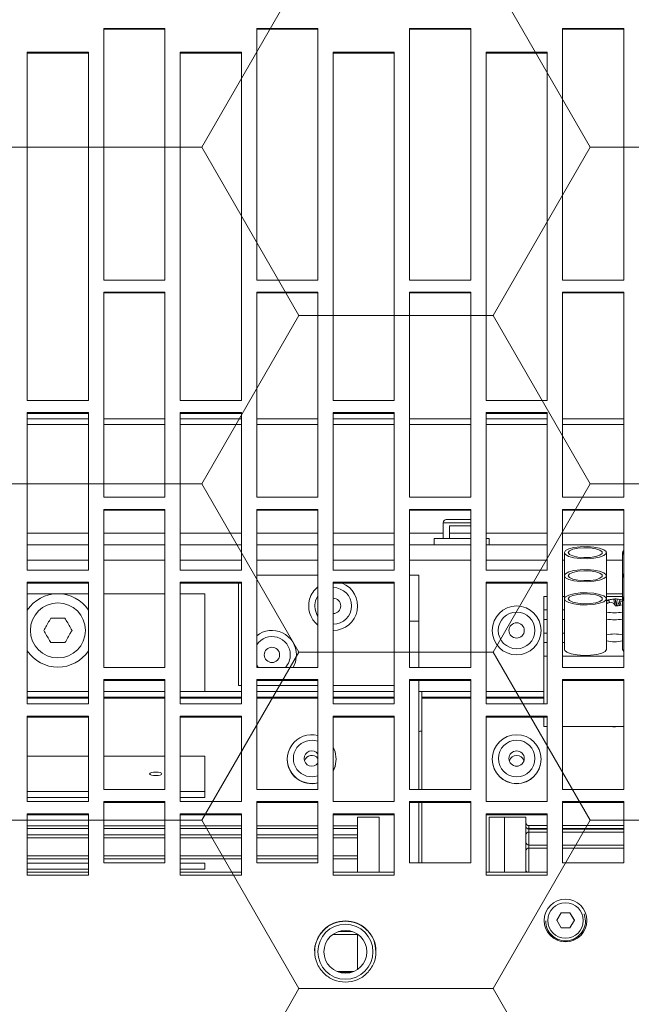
# Model space of a CAD drawing. Header units: millimetres. Extents: x 7483 to 13091, y 8111 to 13871.
# Tile 235 of 256: x 10547 to 10557, y 9269 to 9285. Entities that reach past the tile are written whole.
import ezdxf

# ---------------------------------------------------------------- set-up
doc = ezdxf.new("R2010")
doc.units = ezdxf.units.MM
doc.layers.add('_A_WYCIERACZKA', color=7, linetype='Continuous', lineweight=5, true_color=0xa5a5a5)
doc.layers.add('wymiary', color=7, linetype='Continuous', lineweight=5, true_color=0xb2b2b2)
doc.layers.add('_A_ŚLUSARKA WYPEŁNIENIE', color=7, linetype='Continuous', true_color=0x4c4a44)

# ---------------------------------------------------------------- blocks, each defined once
blk = doc.blocks.new('fgdgdgdfg')
at = {"layer": '_A_ŚLUSARKA WYPEŁNIENIE', "lineweight": 9}
h = blk.add_hatch(dxfattribs=at)
h.set_pattern_fill('HONEY', color=0, angle=180)
h.set_pattern_definition([(180, (56132.2607, -3400.6895), (-4.7625, 2.74963064), [3.175, -6.35]), (60, (56132.2607, -3400.6895), (4.76249999, 2.74963066), [3.175, -6.35]), (120, (56132.2607, -3400.6895), (-1e-08, 5.49926131), [-6.35, 3.175])])
h.paths.add_polyline_path([(5818.229, 11642.933), (5818.229, 11484.933), (6001.229, 11484.933), (6001.229, 11642.933)])
blk = doc.blocks.new('A$C68926FC6')
at = {"color": 7, "linetype": 'Continuous'}
for p, q in [((-227.01, -204.37), (-227.01, -198.63)), ((-223.93, -198.17), (-226.09, -198.17)), ((-261.73, -205.39), (-262.45, -206.64)), ((-259.56, -206.64), (-260.28, -205.39)), ((-222.94, -204.32), (-227.01, -204.32)), ((-264.51, -206.59), (-264.51, -206.61)), ((-262.45, -206.59), (-261.73, -207.84)), ((-262.45, -206.64), (-261.73, -207.88)), ((-260.28, -207.84), (-259.56, -206.59)), ((-260.28, -207.88), (-259.56, -206.64)), ((-257.51, -206.61), (-257.51, -206.59)), ((-261.73, -207.88), (-261.73, -207.84)), ((-261.73, -207.84), (-260.28, -207.84)), ((-260.28, -207.88), (-260.28, -207.84)), ((-248.01, -214.02), (-258.01, -214.02)), ((-258.01, -214.02), (-258.01, -224.03)), ((-248.01, -214.5), (-258.01, -214.5)), ((-254.51, -223.5), (-254.51, -214.51)), ((-251.01, -223.5), (-251.01, -214.5)), ((-248.51, -223.5), (-248.51, -214.5)), ((-248.01, -224.03), (-248.01, -214.02)), ((-223.01, -214.02), (-233.01, -214.02)), ((-233.01, -214.02), (-233.01, -224.03)), ((-233.01, -214.5), (-223.01, -214.5)), ((-230.51, -223.5), (-230.51, -214.5)), ((-227.01, -223.5), (-227.01, -214.5)), ((-223.01, -224.03), (-223.01, -214.02)), ((-198.01, -214.02), (-208.01, -214.02)), ((-208.01, -214.02), (-208.01, -224.03)), ((-198.01, -214.5), (-208.01, -214.5)), ((-202.01, -215), (-202.01, -216)), ((-202.01, -215), (-198.01, -215)), ((-198.01, -224.03), (-198.01, -214.02)), ((-173.01, -214.02), (-183.01, -214.02)), ((-183.01, -214.02), (-183.01, -224.03)), ((-173.01, -214.5), (-183.01, -214.5)), ((-183.01, -215), (-173.01, -215)), ((-173.01, -224.03), (-173.01, -214.02)), ((-270.51, -216.03), (-270.51, -226.03)), ((-260.51, -216.03), (-270.51, -216.03)), ((-260.51, -226.03), (-260.51, -216.03)), ((-245.51, -216.03), (-245.51, -226.03)), ((-235.51, -216.03), (-245.51, -216.03)), ((-237.51, -216.03), (-237.51, -225.88)), ((-237.01, -225.88), (-237.01, -216.03)), ((-235.51, -226.03), (-235.51, -216.03)), ((-220.51, -216.03), (-220.51, -226.03)), ((-210.51, -216.03), (-220.51, -216.03)), ((-210.51, -226.03), (-210.51, -216.03)), ((-202.01, -216), (-198.01, -216)), ((-195.51, -216.03), (-195.51, -226.03)), ((-185.51, -216.03), (-195.51, -216.03)), ((-185.51, -226.03), (-185.51, -216.03)), ((-183.01, -216), (-173.01, -216)), ((-227.01, -217.17), (-223.01, -217.17)), ((-220.51, -217.17), (-210.51, -217.17)), ((-208.01, -217.17), (-198.01, -217.17)), ((-195.51, -217.17), (-185.51, -217.17)), ((-183.01, -217.17), (-173.01, -217.17)), ((-270.51, -218.94), (-260.51, -218.94)), ((-258.01, -218.94), (-255.01, -218.94)), ((-270.51, -221.52), (-260.51, -221.52)), ((-258.01, -221.52), (-255.01, -221.52)), ((-227.01, -220.62), (-223.01, -220.62)), ((-220.51, -220.62), (-210.51, -220.62)), ((-208.01, -220.62), (-198.01, -220.62)), ((-195.51, -220.62), (-185.51, -220.62)), ((-183.01, -220.62), (-173.01, -220.62)), ((-270.51, -222.11), (-260.51, -222.11)), ((-258.01, -222.11), (-255.01, -222.11)), ((-254.51, -223.5), (-251.01, -223.5)), ((-251.01, -223.5), (-248.51, -223.5)), ((-230.51, -223.5), (-227.01, -223.5)), ((-227.01, -222.1), (-223.01, -222.1)), ((-220.51, -222.1), (-210.51, -222.1)), ((-208.01, -222.1), (-198.01, -222.1)), ((-195.51, -222.1), (-185.51, -222.1)), ((-183.01, -222.1), (-173.01, -222.1)), ((-258.01, -223.88), (-248.01, -223.88)), ((-258.01, -224.03), (-248.01, -224.03)), ((-233.01, -223.88), (-223.01, -223.88)), ((-233.01, -224.03), (-223.01, -224.03)), ((-208.01, -223.88), (-198.01, -223.88)), ((-208.01, -224.03), (-198.01, -224.03)), ((-183.01, -223.88), (-173.01, -223.88)), ((-183.01, -224.03), (-173.01, -224.03)), ((-270.51, -225.88), (-260.51, -225.88)), ((-270.51, -226.03), (-260.51, -226.03)), ((-248.01, -226.03), (-258.01, -226.03)), ((-258.01, -226.03), (-258.01, -240)), ((-248.01, -240), (-248.01, -226.03)), ((-245.51, -225.88), (-235.51, -225.88)), ((-245.51, -226.03), (-235.51, -226.03)), ((-223.01, -226.03), (-233.01, -226.03)), ((-233.01, -226.03), (-233.01, -240)), ((-223.01, -240), (-223.01, -226.03)), ((-220.51, -225.88), (-210.51, -225.88)), ((-220.51, -226.03), (-210.51, -226.03)), ((-198.01, -226.03), (-208.01, -226.03)), ((-208.01, -226.03), (-208.01, -240)), ((-202.01, -226.71), (-202.01, -227.66)), ((-198.01, -226.71), (-202.01, -226.71)), ((-198.01, -240), (-198.01, -226.03)), ((-195.51, -225.88), (-185.51, -225.88)), ((-195.51, -226.03), (-185.51, -226.03)), ((-173.01, -226.03), (-183.01, -226.03)), ((-183.01, -226.03), (-183.01, -240)), ((-173.01, -226.71), (-183.01, -226.71)), ((-173.01, -240), (-173.01, -226.03)), ((-270.51, -228.03), (-270.51, -245.97)), ((-260.51, -228.03), (-270.51, -228.03)), ((-260.51, -245.97), (-260.51, -228.03)), ((-245.51, -228.03), (-245.51, -245.97)), ((-235.51, -228.03), (-245.51, -228.03)), ((-237.51, -228.03), (-237.51, -242.92)), ((-237.01, -245.82), (-237.01, -228.03)), ((-235.51, -245.97), (-235.51, -228.03)), ((-220.51, -228.03), (-220.51, -245.97)), ((-210.51, -228.03), (-220.51, -228.03)), ((-210.51, -245.97), (-210.51, -228.03)), ((-202.01, -227.66), (-202.01, -233.47)), ((-198.01, -227.66), (-202.01, -227.66)), ((-195.51, -228.03), (-195.51, -245.97)), ((-185.51, -228.03), (-195.51, -228.03)), ((-185.51, -245.97), (-185.51, -228.03)), ((-173.01, -227.66), (-183.01, -227.66)), ((-257.01, -232.95), (-257.01, -232.97)), ((-249.01, -232.97), (-249.01, -232.95)), ((-223.51, -232.95), (-223.51, -232.97)), ((-215.51, -232.97), (-215.51, -232.95)), ((-202.01, -233.47), (-198.01, -233.47)), ((-195.51, -233.47), (-185.51, -233.47)), ((-183.01, -233.47), (-173.01, -233.47)), ((-270.51, -238.31), (-260.51, -238.31)), ((-258.01, -238.31), (-257.45, -238.31)), ((-257.45, -239.85), (-257.45, -238.31)), ((-258.01, -239.85), (-248.01, -239.85)), ((-258.01, -240), (-248.01, -240)), ((-233.01, -239.85), (-223.01, -239.85)), ((-233.01, -240), (-223.01, -240)), ((-208.01, -239.85), (-198.01, -239.85)), ((-208.01, -240), (-198.01, -240)), ((-183.01, -239.85), (-173.01, -239.85)), ((-183.01, -240), (-173.01, -240)), ((-248.01, -241.99), (-258.01, -241.99)), ((-258.01, -241.99), (-258.01, -261.87)), ((-257.45, -249.79), (-257.45, -241.99)), ((-248.01, -261.87), (-248.01, -241.99)), ((-223.01, -241.99), (-233.01, -241.99)), ((-233.01, -241.99), (-233.01, -261.87)), ((-223.01, -261.87), (-223.01, -241.99)), ((-198.01, -241.99), (-208.01, -241.99)), ((-208.01, -241.99), (-208.01, -261.87)), ((-198.01, -261.87), (-198.01, -241.99)), ((-173.01, -241.99), (-183.01, -241.99)), ((-183.01, -241.99), (-183.01, -261.87)), ((-173.01, -261.87), (-173.01, -241.99)), ((-257.45, -244), (-248.01, -244)), ((-245.51, -244), (-237.01, -244)), ((-237.51, -242.92), (-237.51, -243.08)), ((-237.51, -243.08), (-237.51, -244)), ((-233.01, -244), (-223.01, -244)), ((-220.51, -244), (-210.51, -244)), ((-208.01, -244), (-202.01, -244)), ((-202.01, -244), (-198.01, -244)), ((-202.01, -244), (-202.01, -259.98)), ((-195.51, -244), (-185.51, -244)), ((-183.01, -244), (-173.01, -244)), ((-270.51, -245.82), (-260.51, -245.82)), ((-270.51, -245.97), (-260.51, -245.97)), ((-245.51, -245.82), (-235.51, -245.82)), ((-245.51, -245.97), (-235.51, -245.97)), ((-233.01, -245), (-223.01, -245)), ((-220.51, -245), (-210.51, -245)), ((-220.51, -245.82), (-210.51, -245.82)), ((-220.51, -245.97), (-210.51, -245.97)), ((-208.01, -245), (-207.51, -245)), ((-207.51, -245), (-207.51, -261.73)), ((-195.51, -245.82), (-185.51, -245.82)), ((-195.51, -245.97), (-185.51, -245.97)), ((-270.51, -247.96), (-270.51, -273.77)), ((-260.51, -247.96), (-270.51, -247.96)), ((-260.51, -273.77), (-260.51, -247.96)), ((-245.51, -247.96), (-245.51, -273.77)), ((-235.51, -247.96), (-245.51, -247.96)), ((-237.01, -255.49), (-237.01, -247.96)), ((-235.51, -273.77), (-235.51, -247.96)), ((-220.51, -247.96), (-220.51, -273.77)), ((-210.51, -247.96), (-220.51, -247.96)), ((-210.51, -273.77), (-210.51, -247.96)), ((-195.51, -247.96), (-195.51, -273.77)), ((-185.51, -247.96), (-195.51, -247.96)), ((-185.51, -273.77), (-185.51, -247.96)), ((-270.51, -249.79), (-260.51, -249.79)), ((-270.33, -250.9), (-270.51, -250.58)), ((-270.33, -259.16), (-270.33, -250.9)), ((-267.69, -250.9), (-267.69, -259.16)), ((-260.83, -259.16), (-260.83, -250.9)), ((-258.01, -249.79), (-257.45, -249.79)), ((-257.45, -252), (-257.45, -249.79)), ((-260.51, -252), (-260.83, -252)), ((-257.45, -252), (-258.01, -252)), ((-257.45, -253.57), (-257.45, -252)), ((-260.51, -253.57), (-260.83, -253.57)), ((-257.45, -253.57), (-258.01, -253.57)), ((-257.45, -255.78), (-257.45, -253.57)), ((-235.51, -255.49), (-237.01, -255.49)), ((-237.01, -263), (-237.01, -255.49)), ((-260.51, -255.78), (-260.83, -255.78)), ((-260.51, -257.34), (-260.83, -257.34)), ((-257.45, -255.78), (-258.01, -255.78)), ((-257.45, -257.34), (-258.01, -257.34)), ((-257.45, -257.34), (-257.45, -255.78)), ((-257.45, -259.55), (-257.45, -257.34)), ((-270.3, -258.74), (-269.95, -258.69)), ((-269.83, -258.07), (-269.95, -258.69)), ((-269.95, -258.69), (-269.92, -258.49)), ((-269.51, -258.03), (-269.94, -259.03)), ((-269.83, -258.07), (-269.92, -258.49)), ((-269.36, -258.02), (-269.44, -259.09)), ((-269.26, -258.02), (-269.1, -259.14)), ((-269, -258.41), (-268.9, -259.09)), ((-268.91, -258.39), (-268.57, -258.55)), ((-268.57, -258.55), (-268.08, -258.5)), ((-268.17, -258.51), (-268.1, -259.03)), ((-268.14, -258.5), (-268.07, -258.95)), ((-268.07, -258.95), (-268.1, -259.03)), ((-268.08, -258.5), (-267.83, -258.38)), ((-267.71, -258.79), (-268.07, -258.95)), ((-268, -259.02), (-267.69, -258.92)), ((-267.89, -258.41), (-267.71, -258.79)), ((-270.33, -262.94), (-270.33, -259.16)), ((-270.33, -259.55), (-267.69, -259.55)), ((-270.33, -259.98), (-267.69, -259.98)), ((-270.33, -259.99), (-267.69, -259.99)), ((-269.44, -259.09), (-269.94, -259.03)), ((-269.1, -259.14), (-269.44, -259.09)), ((-267.69, -259.16), (-267.69, -262.94)), ((-260.83, -262.94), (-260.83, -259.16)), ((-260.83, -259.55), (-260.51, -259.55)), ((-258.01, -259.55), (-257.45, -259.55)), ((-202.01, -259.98), (-202.01, -259.98)), ((-198.01, -259.98), (-202.01, -259.98)), ((-202.01, -259.99), (-202.01, -259.98)), ((-198.01, -259.99), (-202.01, -259.99)), ((-185.51, -259.98), (-195.51, -259.98)), ((-185.51, -259.99), (-195.51, -259.99)), ((-178.44, -259.98), (-183.01, -259.98)), ((-178.36, -259.99), (-183.01, -259.99)), ((-173.01, -259.99), (-177.65, -259.99)), ((-173.01, -259.98), (-177.58, -259.98)), ((-258.01, -261.73), (-248.01, -261.73)), ((-258.01, -261.87), (-248.01, -261.87)), ((-233.01, -261.73), (-223.01, -261.73)), ((-233.01, -261.87), (-223.01, -261.87)), ((-208.01, -261.73), (-198.01, -261.73)), ((-208.01, -261.87), (-198.01, -261.87)), ((-183.01, -261.73), (-173.01, -261.73)), ((-183.01, -261.87), (-173.01, -261.87)), ((-270.33, -266.71), (-270.33, -262.94)), ((-267.69, -262.94), (-267.69, -266.71)), ((-260.83, -266.71), (-260.83, -262.94)), ((-235.51, -263), (-237.01, -263)), ((-210.51, -263), (-220.51, -263)), ((-248.01, -263.86), (-258.01, -263.86)), ((-258.01, -263.86), (-258.01, -289.58)), ((-248.01, -289.58), (-248.01, -263.86)), ((-223.01, -263.86), (-233.01, -263.86)), ((-233.01, -263.86), (-233.01, -289.58)), ((-223.01, -289.58), (-223.01, -263.86)), ((-198.01, -263.86), (-208.01, -263.86)), ((-208.01, -263.86), (-208.01, -289.58)), ((-198.01, -289.58), (-198.01, -263.86)), ((-173.01, -263.86), (-183.01, -263.86)), ((-183.01, -263.86), (-183.01, -289.58)), ((-173.01, -289.58), (-173.01, -263.86)), ((-270.51, -268), (-260.51, -268)), ((-258.01, -268), (-248.01, -268)), ((-248.51, -268), (-248.51, -269)), ((-245.51, -268), (-235.51, -268)), ((-239.51, -269), (-239.51, -268)), ((-233.01, -268), (-223.01, -268)), ((-220.51, -268), (-210.51, -268)), ((-208.01, -268), (-198.01, -268)), ((-195.51, -268), (-185.51, -268)), ((-183.01, -268), (-173.01, -268)), ((-248.01, -269), (-248.51, -269)), ((-244.01, -269), (-245.51, -269)), ((-239.51, -269), (-244.01, -269)), ((-242.01, -269), (-242.01, -271.1)), ((-241.01, -271.6), (-241.01, -269)), ((-242.01, -271.1), (-245.51, -271.1)), ((-241.51, -272.1), (-245.51, -272.1)), ((-270.51, -273.62), (-260.51, -273.62)), ((-270.51, -273.77), (-260.51, -273.77)), ((-245.51, -273.62), (-235.51, -273.62)), ((-245.51, -273.77), (-235.51, -273.77)), ((-220.51, -273.62), (-210.51, -273.62)), ((-220.51, -273.77), (-210.51, -273.77)), ((-195.51, -273.62), (-185.51, -273.62)), ((-195.51, -273.77), (-185.51, -273.77)), ((-270.51, -275.75), (-270.51, -309.28)), ((-260.51, -275.75), (-270.51, -275.75)), ((-260.51, -309.28), (-260.51, -275.75)), ((-245.51, -275.75), (-245.51, -309.28)), ((-235.51, -275.75), (-245.51, -275.75)), ((-235.51, -309.28), (-235.51, -275.75)), ((-220.51, -275.75), (-220.51, -309.28)), ((-210.51, -275.75), (-220.51, -275.75)), ((-210.51, -309.28), (-210.51, -275.75)), ((-195.51, -275.75), (-195.51, -309.28)), ((-185.51, -275.75), (-195.51, -275.75)), ((-185.51, -309.28), (-185.51, -275.75)), ((-258.01, -289.43), (-248.01, -289.43)), ((-233.01, -289.43), (-223.01, -289.43)), ((-208.01, -289.43), (-198.01, -289.43)), ((-183.01, -289.43), (-173.01, -289.43)), ((-258.01, -289.58), (-248.01, -289.58)), ((-233.01, -289.58), (-223.01, -289.58)), ((-208.01, -289.58), (-198.01, -289.58)), ((-183.01, -289.58), (-173.01, -289.58)), ((-258.01, -291.55), (-258.01, -348.45)), ((-248.01, -291.55), (-258.01, -291.55)), ((-248.01, -348.45), (-248.01, -291.55)), ((-233.01, -291.55), (-233.01, -348.45)), ((-223.01, -291.55), (-233.01, -291.55)), ((-223.01, -348.45), (-223.01, -291.55)), ((-208.01, -291.55), (-208.01, -348.45)), ((-198.01, -291.55), (-208.01, -291.55)), ((-198.01, -348.45), (-198.01, -291.55)), ((-183.01, -291.55), (-183.01, -348.45)), ((-173.01, -291.55), (-183.01, -291.55)), ((-173.01, -348.45), (-173.01, -291.55)), ((-270.51, -309.13), (-260.51, -309.13)), ((-270.51, -309.28), (-260.51, -309.28)), ((-245.51, -309.13), (-235.51, -309.13)), ((-245.51, -309.28), (-235.51, -309.28)), ((-220.51, -309.13), (-210.51, -309.13)), ((-220.51, -309.28), (-210.51, -309.28)), ((-195.51, -309.13), (-185.51, -309.13)), ((-195.51, -309.28), (-185.51, -309.28)), ((-270.51, -311.24), (-270.51, -352.35)), ((-260.51, -311.24), (-270.51, -311.24)), ((-260.51, -352.35), (-260.51, -311.24)), ((-245.51, -311.24), (-245.51, -352.35)), ((-235.51, -311.24), (-245.51, -311.24)), ((-235.51, -352.35), (-235.51, -311.24)), ((-220.51, -311.24), (-220.51, -352.35)), ((-210.51, -311.24), (-220.51, -311.24)), ((-210.51, -352.35), (-210.51, -311.24)), ((-195.51, -311.24), (-195.51, -352.35)), ((-185.51, -311.24), (-195.51, -311.24)), ((-185.51, -352.35), (-185.51, -311.24)), ((-258.01, -348.3), (-248.01, -348.3)), ((-258.01, -348.45), (-248.01, -348.45)), ((-233.01, -348.3), (-223.01, -348.3)), ((-233.01, -348.45), (-223.01, -348.45)), ((-208.01, -348.3), (-198.01, -348.3)), ((-208.01, -348.45), (-198.01, -348.45)), ((-183.01, -348.3), (-173.01, -348.3)), ((-183.01, -348.45), (-173.01, -348.45)), ((-270.51, -352.2), (-260.51, -352.2)), ((-245.51, -352.2), (-235.51, -352.2)), ((-220.51, -352.2), (-210.51, -352.2)), ((-195.51, -352.2), (-185.51, -352.2)), ((-270.51, -352.35), (-260.51, -352.35)), ((-245.51, -352.35), (-235.51, -352.35)), ((-220.51, -352.35), (-210.51, -352.35)), ((-195.51, -352.35), (-185.51, -352.35))]:
    blk.add_line(p, q, dxfattribs=at)
at = {"color": 8, "linetype": 'Continuous'}
for p, q in [((-226.34, -198.27), (-223.67, -198.27)), ((-226.13, -204.81), (-223.88, -204.81)), ((-255.01, -218.45), (-255.01, -214.45)), ((-227.01, -216.67), (-223.01, -216.67)), ((-220.51, -216.67), (-210.51, -216.67)), ((-208.01, -216.67), (-198.01, -216.67)), ((-195.51, -216.67), (-185.51, -216.67)), ((-183.01, -216.67), (-173.01, -216.67)), ((-270.51, -218.45), (-260.51, -218.45)), ((-258.01, -218.45), (-255.01, -218.45)), ((-255.01, -218.94), (-255.01, -218.45)), ((-255.01, -221.05), (-255.01, -218.94)), ((-227.01, -220.13), (-223.01, -220.13)), ((-220.51, -220.13), (-210.51, -220.13)), ((-208.01, -220.13), (-198.01, -220.13)), ((-195.51, -220.13), (-185.51, -220.13)), ((-183.01, -220.13), (-173.01, -220.13)), ((-270.51, -221.05), (-260.51, -221.05)), ((-270.51, -221.65), (-260.51, -221.65)), ((-258.01, -221.05), (-255.01, -221.05)), ((-258.01, -221.65), (-255.01, -221.65)), ((-255.01, -221.52), (-255.01, -221.05)), ((-255.01, -221.65), (-255.01, -221.52)), ((-255.01, -222.11), (-255.01, -221.65)), ((-227.01, -221.63), (-223.01, -221.63)), ((-220.51, -221.63), (-210.51, -221.63)), ((-208.01, -221.63), (-198.01, -221.63)), ((-195.51, -221.63), (-185.51, -221.63)), ((-183.01, -221.63), (-173.01, -221.63)), ((-257.45, -242.92), (-248.01, -242.92)), ((-257.45, -243.08), (-248.01, -243.08)), ((-245.51, -242.92), (-237.51, -242.92)), ((-245.51, -243.08), (-237.51, -243.08)), ((-233.01, -242.92), (-223.01, -242.92)), ((-233.01, -243.08), (-223.01, -243.08)), ((-220.51, -242.92), (-210.51, -242.92)), ((-220.51, -243.08), (-210.51, -243.08)), ((-208.01, -242.92), (-198.01, -242.92)), ((-208.01, -243.08), (-198.01, -243.08)), ((-195.51, -242.92), (-185.51, -242.92)), ((-195.51, -243.08), (-185.51, -243.08)), ((-183.01, -242.92), (-173.01, -242.92)), ((-183.01, -243.08), (-173.01, -243.08)), ((-220.51, -259.66), (-220.12, -258.83)), ((-270.33, -259.98), (-267.69, -259.98)), ((-202.01, -259.98), (-198.01, -259.98)), ((-195.51, -259.98), (-185.51, -259.98)), ((-183.01, -259.98), (-178.52, -259.98)), ((-177.49, -259.98), (-173.01, -259.98)), ((-270.33, -265.5), (-267.69, -265.5)), ((-260.83, -265.5), (-260.51, -265.5)), ((-258.01, -265.5), (-248.01, -265.5)), ((-245.51, -265.5), (-235.51, -265.5)), ((-233.01, -265.5), (-223.01, -265.5)), ((-220.51, -265.5), (-210.51, -265.5)), ((-208.01, -265.5), (-198.01, -265.5)), ((-195.51, -265.5), (-185.51, -265.5)), ((-183.01, -265.5), (-173.01, -265.5)), ((-270.51, -269.91), (-260.51, -269.91)), ((-258.01, -269.91), (-248.01, -269.91)), ((-245.51, -269.91), (-242.01, -269.91)), ((-241.01, -269.91), (-235.51, -269.91)), ((-233.01, -269.91), (-223.01, -269.91)), ((-220.51, -269.91), (-210.51, -269.91)), ((-208.01, -269.91), (-198.01, -269.91)), ((-195.51, -269.91), (-185.51, -269.91)), ((-183.01, -269.91), (-173.01, -269.91)), ((-245.51, -271.6), (-241.01, -271.6)), ((-270.51, -287.65), (-260.51, -287.65)), ((-258.01, -287.65), (-248.01, -287.65)), ((-245.51, -287.65), (-235.51, -287.65)), ((-233.01, -287.65), (-223.01, -287.65)), ((-220.51, -287.65), (-210.51, -287.65)), ((-208.01, -287.65), (-198.01, -287.65)), ((-195.51, -287.65), (-185.51, -287.65)), ((-183.01, -287.65), (-173.01, -287.65)), ((-270.51, -288.59), (-260.51, -288.59)), ((-258.01, -288.59), (-248.01, -288.59)), ((-245.51, -288.59), (-235.51, -288.59)), ((-233.01, -288.59), (-223.01, -288.59)), ((-220.51, -288.59), (-210.51, -288.59)), ((-208.01, -288.59), (-198.01, -288.59)), ((-195.51, -288.59), (-185.51, -288.59)), ((-183.01, -288.59), (-173.01, -288.59))]:
    blk.add_line(p, q, dxfattribs=at)
at = {"color": 7, "linetype": 'Continuous'}
for points in [[(-223.01, -231.02), (-223.33, -231.78), (-223.51, -232.95)], [(-223.01, -231.04), (-223.33, -231.8), (-223.51, -232.97)], [(-194.01, -230.27), (-194.39, -230.3), (-194.71, -230.36), (-194.93, -230.45), (-195.01, -230.56), (-194.93, -230.68), (-194.71, -230.77), (-194.39, -230.83), (-194.01, -230.85), (-193.62, -230.83), (-193.3, -230.77), (-193.08, -230.68), (-193.01, -230.56), (-193.08, -230.45), (-193.3, -230.36), (-193.62, -230.3), (-194.01, -230.27)], [(-223.51, -232.97), (-223.33, -234.14), (-223.01, -234.9)], [(-269.4, -238.31), (-269.31, -238.28), (-269.16, -238.25)], [(-216.45, -247.96), (-216.83, -248.82), (-217.01, -250)], [(-267.69, -250.9), (-267.5, -250.58), (-266.96, -250.29), (-266.13, -250.07), (-265.1, -249.93), (-263.97, -249.91), (-262.88, -249.99), (-261.93, -250.17), (-261.24, -250.42), (-260.87, -250.73), (-260.83, -250.9)], [(-270.51, -259.48), (-270.37, -259.33), (-270.37, -259), (-270.51, -258.85)], [(-260.83, -259.16), (-261.01, -259.49), (-261.55, -259.77), (-262.38, -260), (-263.41, -260.13), (-264.54, -260.15), (-265.63, -260.07), (-266.58, -259.89), (-267.27, -259.64), (-267.64, -259.33), (-267.64, -259), (-267.27, -258.69), (-266.58, -258.43), (-265.63, -258.25), (-264.54, -258.17), (-263.41, -258.2), (-262.38, -258.33), (-261.55, -258.55), (-261.01, -258.84), (-260.83, -259.16)], [(-261.46, -259.16), (-261.65, -259.46), (-262.19, -259.71), (-263.01, -259.89), (-264, -259.97), (-265.02, -259.94), (-265.94, -259.81), (-266.63, -259.59), (-267, -259.31), (-267, -259.01), (-266.63, -258.74), (-265.94, -258.52), (-265.02, -258.38), (-264, -258.36), (-263.01, -258.44), (-262.19, -258.62), (-261.65, -258.87), (-261.46, -259.16)], [(-260.83, -262.94), (-261.01, -263.26), (-261.55, -263.55), (-262.38, -263.77), (-263.41, -263.9), (-264.54, -263.93), (-265.63, -263.85), (-266.58, -263.67), (-267.27, -263.41), (-267.64, -263.1), (-267.64, -262.77), (-267.27, -262.46), (-266.58, -262.2), (-265.63, -262.02), (-264.54, -261.94), (-263.41, -261.97), (-262.38, -262.1), (-261.55, -262.32), (-261.01, -262.61), (-260.83, -262.94)], [(-261.46, -262.94), (-261.65, -263.23), (-262.19, -263.48), (-263.01, -263.66), (-264, -263.74), (-265.02, -263.72), (-265.94, -263.58), (-266.63, -263.36), (-267, -263.08), (-267, -262.79), (-266.63, -262.51), (-265.94, -262.29), (-265.02, -262.16), (-264, -262.13), (-263.01, -262.21), (-262.19, -262.39), (-261.65, -262.64), (-261.46, -262.94)], [(-270.51, -263.25), (-270.37, -263.1), (-270.37, -262.77), (-270.51, -262.62)], [(-270.51, -267.03), (-270.37, -266.87), (-270.37, -266.54), (-270.51, -266.39)], [(-260.83, -266.71), (-261.01, -267.03), (-261.55, -267.32), (-262.38, -267.54), (-263.41, -267.67), (-264.54, -267.7), (-265.63, -267.62), (-266.58, -267.44), (-267.27, -267.18), (-267.64, -266.87), (-267.64, -266.54), (-267.27, -266.23), (-266.58, -265.98), (-265.63, -265.8), (-264.54, -265.72), (-263.41, -265.74), (-262.38, -265.87), (-261.55, -266.1), (-261.01, -266.38), (-260.83, -266.71)], [(-261.46, -266.71), (-261.65, -267), (-262.19, -267.25), (-263.01, -267.43), (-264, -267.51), (-265.02, -267.49), (-265.94, -267.35), (-266.63, -267.13), (-267, -266.86), (-267, -266.56), (-266.63, -266.28), (-265.94, -266.06), (-265.02, -265.93), (-264, -265.9), (-263.01, -265.98), (-262.19, -266.16), (-261.65, -266.41), (-261.46, -266.71)]]:
    blk.add_lwpolyline(points, dxfattribs=at)
at = {"color": 8, "linetype": 'Continuous'}
blk.add_lwpolyline([(-210.51, -248.34), (-210.71, -248.07), (-210.8, -247.96)], dxfattribs=at)
at = {"color": 7, "linetype": 'Continuous'}
for centre, radius in [((-225.01, -201.5), 4.5), ((-225.01, -201.5), 3.5), ((-261.01, -206.61), 3.5), ((-261.01, -206.61), 2.9), ((-253.02, -232.97), 3.99), ((-253.02, -233.07), 2.99), ((-253.01, -233.07), 1.25), ((-213.01, -250), 1.25), ((-253.01, -254), 4), ((-178.01, -254), 4.5), ((-253.01, -254), 3), ((-253.01, -254), 1.25)]:
    blk.add_circle(centre, radius, dxfattribs=at)
for centre, radius, start, end in [((-255.01, -214.95), 0.5, 0, 64.3964), ((-255, -217.96), 0.492, 269.1127, 359.0845), ((-255.01, -219.44), 0.5, 0, 90), ((-254.99, -220.57), 0.48, 267.525, 357.288), ((-255.01, -222.02), 0.5, 0, 90), ((-255.01, -222.61), 0.5, 0, 90), ((-253.01, -232.96), 4, 0.2215, 179.7781), ((-219.5, -232.96), 4, 0.2227, 104.5422), ((-219.5, -232.97), 3.98, 255.3317, 104.6683), ((-253.01, -232.33), 1.25, 197.3189, 342.6811), ((-219.51, -233.07), 1.25, 216.8103, 143.1897), ((-219.51, -232.33), 1.25, 217.0011, 342.678), ((-237.52, -236.63), 0.944, 270.643, 302.7549), ((-269, -239.33), 1.09, 69.5037, 98.4777), ((-178.01, -254), 6, 33.5573, 146.4427), ((-213.01, -250), 4, 180, 308.6822), ((-269.01, -258.85), 6.7, 78.6354, 101.3646), ((-269.01, -246.72), 6.7, 258.6348, 281.3652), ((-223.01, -258), 4, 90, 248.638), ((-269.01, -264.64), 8.9, 81.4662, 98.5338), ((-223.01, -258), 4, 343.9052, 51.3178), ((-269.01, -265.81), 8.92, 81.4823, 98.5177), ((-223.01, -258), 1.25, 90, 270), ((-178.01, -254), 6, 213.5573, 326.4427), ((-269.06, -263.25), 5.24, 90.559, 101.5883), ((-268.97, -253.47), 5.62, 270.7869, 278.953), ((-223.01, -258), 4, 308.6822, 343.9052), ((-241.51, -271.6), 0.5, 270, 0)]:
    blk.add_arc(centre, radius, start, end, dxfattribs=at)
at = {"color": 8, "linetype": 'Continuous'}
for centre, radius, start, end in [((-255.01, -214.95), 0.5, 0.014, 63.037), ((-255, -221.08), 0.577, 269.7493, 296.0526), ((-219.5, -233.07), 2.99, 250.342, 109.658), ((-213.01, -250), 3, 137.2186, 180), ((-213.01, -250), 3, 180, 326.4427), ((-223.01, -258), 3, 90, 270), ((-223.01, -258), 3, 343.9052, 33.5573)]:
    blk.add_arc(centre, radius, start, end, dxfattribs=at)
at = {"color": 7, "linetype": 'Continuous'}
for points, knots in [([(-225.01, -206.54), (-224.35, -206.47), (-223.03, -206.34), (-221.39, -205.15), (-220.24, -203.52), (-219.89, -201.54), (-220.24, -199.57), (-221.39, -197.93), (-223.03, -196.78), (-225.01, -196.43), (-226.98, -196.78), (-228.62, -197.92), (-229.77, -199.57), (-230.12, -201.54), (-229.77, -203.52), (-228.62, -205.15), (-226.98, -206.34), (-225.66, -206.47), (-225.01, -206.54)], [0, 0, 0, 0, 0.062484, 0.124936, 0.187405, 0.249994, 0.312491, 0.375051, 0.437503, 0.500001, 0.562428, 0.624952, 0.687419, 0.750008, 0.812499, 0.875066, 0.937578, 1, 1, 1, 1]), ([(-230.01, -201.5), (-229.94, -202.15), (-229.8, -203.47), (-228.61, -205.1), (-226.98, -206.29), (-225.66, -206.42), (-225.01, -206.48)], [0, 0, 0, 0, 0.249586, 0.499879, 0.750076, 1, 1, 1, 1]), ([(-225.01, -206.48), (-224.35, -206.42), (-223.04, -206.28), (-221.37, -205.1), (-220.3, -203.48), (-219.88, -202.13), (-220.01, -201.49), (-220.01, -201.49)], [0, 0, 0, 0, 0.250016, 0.499812, 0.749554, 0.999685, 1, 1, 1, 1]), ([(-257.76, -206.54), (-257.8, -206.11), (-257.89, -205.26), (-258.66, -204.19), (-259.72, -203.44), (-261.01, -203.22), (-262.29, -203.44), (-263.36, -204.19), (-264.1, -205.25), (-264.35, -206.52), (-264.14, -207.33), (-264.03, -207.71)], [0, 0, 0, 0, 0.11158, 0.223588, 0.335247, 0.44718, 0.558865, 0.670778, 0.782574, 0.894553, 1, 1, 1, 1]), ([(-179.16, -252), (-179.48, -252.55), (-179.86, -253.22), (-180.24, -253.88), (-180.32, -254)], [0, 0, 0, 0, 0.8132124, 1, 1, 1, 1]), ([(-175.7, -254), (-176.01, -253.45), (-176.4, -252.78), (-176.78, -252.12), (-176.85, -252)], [0, 0, 0, 0, 0.813208, 1, 1, 1, 1]), ([(-180.32, -254), (-180, -254.55), (-179.61, -255.22), (-179.23, -255.88), (-179.16, -256)], [0, 0, 0, 0, 0.813206, 1, 1, 1, 1]), ([(-176.85, -256), (-176.54, -255.45), (-176.15, -254.78), (-175.77, -254.12), (-175.7, -254)], [0, 0, 0, 0, 0.813211, 1, 1, 1, 1]), ([(-269.94, -259.03), (-270.11, -258.99), (-270.3, -258.95), (-270.47, -258.88), (-270.49, -258.87)], [0, 0, 0, 0, 0.924672, 1, 1, 1, 1]), ([(-270.4, -258.9), (-270.4, -258.91), (-270.28, -258.97), (-270.14, -258.99), (-270.01, -259.01)], [0, 0, 0, 0, 0.030574, 1, 1, 1, 1]), ([(-269.92, -258.49), (-269.98, -258.39), (-270.05, -258.27), (-270.11, -258.13), (-270.12, -258.12)], [0, 0, 0, 0, 0.924671, 1, 1, 1, 1]), ([(-269.12, -258.01), (-269.11, -258.02), (-269.05, -258.17), (-268.98, -258.28), (-268.91, -258.39)], [0, 0, 0, 0, 0.075344, 1, 1, 1, 1]), ([(-270.01, -259.01), (-269.96, -259.03), (-269.66, -259.12), (-269.34, -259.13), (-269.08, -259.14)], [0, 0, 0, 0, 0.1958506, 1, 1, 1, 1]), ([(-268.9, -259.09), (-268.9, -259.09), (-268.97, -259.13), (-269.03, -259.13), (-269.1, -259.14)], [0, 0, 0, 0, 0.075343, 1, 1, 1, 1])]:
    blk.add_open_spline(points, degree=3, knots=knots, dxfattribs=at)
for points in [[(-260.28, -205.39), (-260.53, -205.39), (-261.01, -205.39), (-261.49, -205.39), (-261.73, -205.39)], [(-261.73, -207.88), (-261.49, -207.88), (-261.01, -207.89), (-260.53, -207.88), (-260.28, -207.88)], [(-176.85, -252), (-177.24, -252), (-178.01, -252), (-178.78, -252), (-179.16, -252)], [(-179.16, -256), (-178.78, -256), (-178.01, -256), (-177.24, -256), (-176.85, -256)]]:
    blk.add_open_spline(points, degree=3, dxfattribs=at)
blk = doc.blocks.new('c.o. ściany_2024-09-18')
at = {"xscale": 0.1, "yscale": 0.1, "zscale": 0.1, "rotation": 180}
blk.add_blockref('A$C68926FC6', (1795.934, -2201.348), dxfattribs=at)

msp = doc.modelspace()

# ---------------------------------------------------------------- block references
at = {"layer": '_A_WYCIERACZKA'}
msp.add_blockref('fgdgdgdfg', (4617.37, -2349.0217), dxfattribs=at)
at = {"layer": 'wymiary'}
msp.add_blockref('c.o. ściany_2024-09-18', (8734.2884, 11451.4122), dxfattribs=at)

doc.saveas('drawing.dxf')
